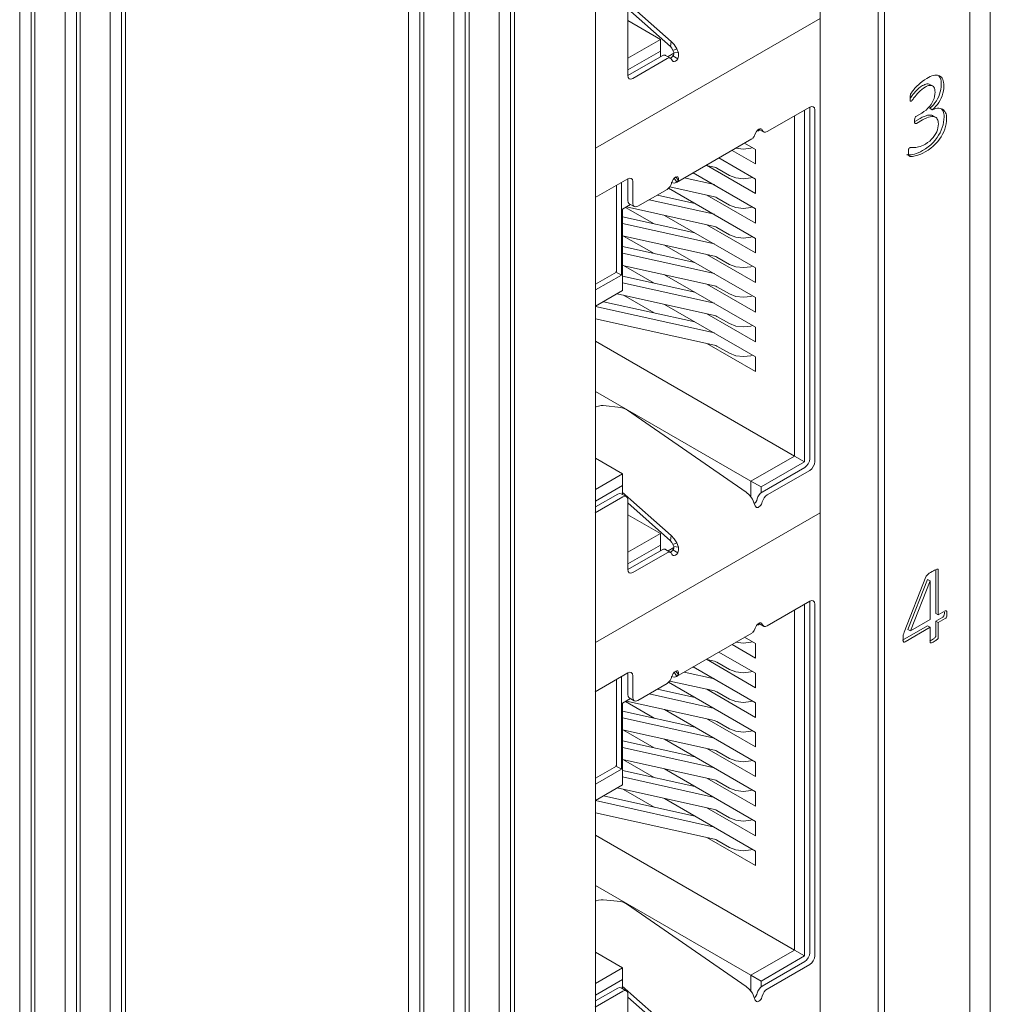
# Model space of a CAD drawing. Header units: millimetres. Extents: x 5 to 292, y 5 to 205.
# Tile 5 of 21: x 59 to 73, y 74 to 88. Entities that reach past the tile are written whole.
import ezdxf

# ---------------------------------------------------------------- set-up
doc = ezdxf.new("R2010")
doc.units = ezdxf.units.MM

# ---------------------------------------------------------------- blocks, each defined once
blk = doc.blocks.new('Seite_1')
at = {"color": 7, "linetype": 'Continuous', "lineweight": 9}
for p, q in [((59.02, 103.0091), (59.02, 47.1811)), ((59.1791, 102.9172), (59.1791, 47.1914)), ((59.2321, 102.8866), (59.2321, 47.0587)), ((59.6564, 102.6417), (59.6564, 46.8137)), ((59.8155, 102.5498), (59.8155, 46.8239)), ((59.8685, 102.5192), (59.8685, 46.6912)), ((60.2928, 102.2743), (60.2928, 46.4463)), ((60.4519, 102.1824), (60.4519, 46.4565)), ((60.5049, 102.1518), (60.5049, 46.3238)), ((72.652, 46.1911), (72.652, 101.9593)), ((72.3666, 101.7946), (72.3666, 46.0891)), ((71.1646, 45.3951), (71.1646, 101.1005)), ((71.0774, 45.2522), (71.0774, 101.0502)), ((70.2617, 100.5793), (70.2617, 45.4563)), ((64.4824, 99.8554), (64.4824, 44.0274)), ((64.6415, 99.7635), (64.6415, 44.0376)), ((64.6945, 99.7329), (64.6945, 43.905)), ((65.1188, 99.488), (65.1188, 43.66)), ((65.2779, 99.3961), (65.2779, 43.6702)), ((65.3309, 99.3655), (65.3309, 43.5375)), ((65.7552, 99.1205), (65.7552, 43.2926)), ((65.9143, 99.0287), (65.9143, 43.3028)), ((65.9673, 98.9981), (65.9673, 43.1701)), ((67.1078, 42.9603), (67.1078, 98.7584)), ((67.1078, 85.8312), (70.2617, 87.6521)), ((68.1624, 87.0958), (68.0915, 87.1367)), ((71.614, 86.2832), (71.6887, 86.3264)), ((71.8022, 86.394), (71.8376, 86.3735)), ((71.8022, 86.394), (71.8022, 86.3924)), ((71.8022, 86.3924), (71.8376, 86.372)), ((71.8376, 86.3735), (71.8376, 86.372)), ((71.6647, 86.25), (71.5927, 86.2084)), ((71.7001, 86.2295), (71.6156, 86.1808)), ((69.3969, 86.1011), (69.4677, 86.0601)), ((68.2429, 85.3505), (69.3042, 85.9632)), ((67.5806, 85.0523), (67.6513, 85.0115)), ((67.5393, 80.9388), (67.4683, 80.9798)), ((67.1078, 78.891), (70.2617, 80.7119)), ((68.1624, 80.1556), (68.0915, 80.1965)), ((71.4423, 79.0351), (71.7483, 79.813)), ((71.8864, 79.9111), (71.8864, 79.2986)), ((71.9217, 79.9101), (71.9217, 79.2782)), ((71.4946, 79.0724), (71.7706, 79.7748)), ((71.53, 79.052), (71.806, 79.7544)), ((71.7706, 79.7748), (71.7719, 79.7756)), ((71.7706, 79.7748), (71.806, 79.7544)), ((71.7719, 79.7756), (71.8073, 79.7552)), ((71.806, 79.7544), (71.8073, 79.7552)), ((71.8073, 79.7552), (71.8073, 79.2121)), ((71.8864, 79.2986), (71.9217, 79.2782)), ((71.9832, 79.2453), (71.8864, 79.1894)), ((71.9217, 79.2782), (72.0185, 79.3341)), ((69.3969, 79.1608), (69.4677, 79.1199)), ((71.7719, 79.1234), (71.4208, 78.9206)), ((71.8073, 79.2121), (71.53, 79.052)), ((71.7719, 79.1234), (71.8073, 79.1029)), ((71.8864, 79.1894), (71.9217, 79.169)), ((71.8864, 79.1894), (71.8864, 78.9814)), ((72.0185, 79.2249), (71.9217, 79.169)), ((71.9217, 79.169), (71.9217, 78.961)), ((68.2429, 78.4102), (69.3042, 79.0229)), ((71.8073, 79.1029), (71.4561, 78.9002)), ((71.4946, 79.0724), (71.53, 79.052)), ((71.8073, 78.8949), (71.8073, 79.1029)), ((67.5806, 78.1121), (67.6513, 78.0713)), ((67.5393, 73.9986), (67.4683, 74.0396))]:
    blk.add_line(p, q, dxfattribs=at)
at = {"color": 7, "lineweight": 9, "flags": 128}
for points in [[(67.4876, 87.9377), (68.172, 87.3322)], [(67.5599, 86.8536), (67.5599, 87.8334)], [(68.1597, 87.2589), (67.5599, 87.7896)], [(68.0179, 87.3609), (67.5599, 87.6254)], [(68.0179, 87.3609), (67.5599, 87.0965)], [(68.0179, 87.1976), (68.0179, 87.3609)], [(68.172, 87.3322), (68.1597, 87.2589)], [(68.172, 87.3322), (68.214, 87.2868), (68.2482, 87.23)], [(67.5599, 86.9332), (68.0179, 87.1976)], [(68.0416, 87.1317), (67.5599, 86.8536)], [(68.0179, 87.1976), (68.0179, 87.1171)], [(68.0416, 87.1317), (68.0638, 87.1404), (68.0838, 87.1399), (68.0909, 87.1355)], [(68.2079, 87.1665), (68.1255, 87.1189)], [(68.1954, 87.2064), (68.1795, 87.2355), (68.1597, 87.2589)], [(68.1602, 87.0981), (68.1775, 87.1115), (68.193, 87.1302)], [(68.193, 87.1302), (68.2005, 87.1416), (68.2054, 87.1531), (68.2079, 87.1647), (68.2078, 87.1762)], [(68.193, 87.1302), (68.2637, 87.0894)], [(68.2482, 87.23), (68.1954, 87.2064)], [(68.1954, 87.2064), (68.2078, 87.1762)], [(68.2078, 87.1762), (68.2731, 87.1697)], [(68.2731, 87.1697), (68.2482, 87.23)], [(68.2731, 87.1697), (68.2748, 87.126), (68.2637, 87.0894)], [(68.1123, 87.0909), (67.6306, 86.8127)], [(68.1801, 87.0717), (68.1702, 87.0895), (68.1546, 87.0991), (68.1346, 87.0996), (68.1123, 87.0909)], [(68.2309, 87.0573), (68.2142, 87.0507), (68.1992, 87.0511), (68.1874, 87.0583), (68.1801, 87.0717)], [(68.2637, 87.0894), (68.2482, 87.0707), (68.2309, 87.0573)], [(67.6306, 86.8127), (67.6035, 86.8033), (67.5806, 86.8078), (67.5652, 86.8254), (67.5599, 86.8536)], [(71.7586, 86.8129), (71.7846, 86.8271), (71.8092, 86.8386), (71.8323, 86.8475), (71.8539, 86.8538), (71.874, 86.8575), (71.8924, 86.8588), (71.9093, 86.858), (71.9247, 86.8548), (71.9387, 86.8495), (71.9528, 86.8407), (71.9651, 86.8294), (71.9754, 86.8153), (71.9838, 86.7985), (71.9903, 86.7793), (71.995, 86.7578), (71.9978, 86.734), (71.9987, 86.7079)], [(71.5245, 86.5373), (71.5249, 86.5549), (71.5266, 86.5697), (71.53, 86.5825), (71.5313, 86.5865), (71.5328, 86.5905), (71.5348, 86.5949), (71.5373, 86.5999), (71.5404, 86.6055), (71.5444, 86.6122), (71.5504, 86.621), (71.5585, 86.6321), (71.5686, 86.6453), (71.5804, 86.6598), (71.5935, 86.6751), (71.6081, 86.6912), (71.6242, 86.7079), (71.6415, 86.7247), (71.6677, 86.7481), (71.6962, 86.7714), (71.7266, 86.793), (71.7586, 86.8129)], [(71.8046, 86.7286), (71.7924, 86.7336), (71.7783, 86.7356), (71.7622, 86.7348), (71.7483, 86.7319), (71.7333, 86.727), (71.7173, 86.72), (71.7003, 86.7109)], [(71.876, 86.6199), (71.8751, 86.6395), (71.8722, 86.6573), (71.8674, 86.6735), (71.8607, 86.6875), (71.8521, 86.6987), (71.8416, 86.7072), (71.8291, 86.7128), (71.8144, 86.7152), (71.7976, 86.7144), (71.7836, 86.7115), (71.7687, 86.7066), (71.7527, 86.6996), (71.7357, 86.6905)], [(71.9634, 86.7284), (71.9619, 86.6935), (71.9575, 86.6588), (71.9501, 86.6242), (71.9399, 86.5904), (71.9269, 86.5575), (71.9112, 86.5256), (71.894, 86.4966), (71.8745, 86.4684), (71.8527, 86.4416), (71.8286, 86.4168), (71.8022, 86.394)], [(71.84, 86.7082), (71.8047, 86.7286)], [(71.9297, 86.8498), (71.94, 86.8357), (71.9485, 86.8189), (71.955, 86.7997), (71.9597, 86.7782), (71.9625, 86.7544), (71.9634, 86.7284)], [(71.7003, 86.7109), (71.6736, 86.6938), (71.6485, 86.6741), (71.625, 86.652), (71.6032, 86.6295), (71.5833, 86.6075), (71.5689, 86.5907), (71.5557, 86.5747), (71.544, 86.5598), (71.5336, 86.546), (71.5246, 86.5338)], [(71.7357, 86.6905), (71.7117, 86.6753), (71.6891, 86.6581), (71.6677, 86.6389), (71.6477, 86.6187), (71.6291, 86.5988), (71.612, 86.5794), (71.5963, 86.5607), (71.5855, 86.5472), (71.5756, 86.5346), (71.5669, 86.5228), (71.5592, 86.5124), (71.5535, 86.5052), (71.5487, 86.4999), (71.5455, 86.4969), (71.543, 86.495)], [(71.6887, 86.3264), (71.7201, 86.3463), (71.749, 86.3684), (71.7753, 86.3927), (71.7989, 86.4186), (71.8194, 86.4461), (71.837, 86.4749), (71.8507, 86.5029), (71.8616, 86.5316), (71.8696, 86.5609), (71.8744, 86.5903), (71.876, 86.6199)], [(71.9987, 86.7079), (71.9973, 86.6731), (71.9928, 86.6384), (71.9854, 86.6038), (71.9752, 86.57), (71.9623, 86.5371), (71.9466, 86.5052), (71.9294, 86.4762), (71.9099, 86.448), (71.888, 86.4212), (71.8639, 86.3964), (71.8376, 86.3735)], [(71.543, 86.495), (71.5386, 86.493), (71.5347, 86.4922), (71.5322, 86.4927), (71.53, 86.4945), (71.5282, 86.4976), (71.5268, 86.5022), (71.5255, 86.5106), (71.5247, 86.5222), (71.5245, 86.5373)], [(69.5177, 86.0651), (70.1161, 86.4106)], [(70.0438, 81.4271), (70.0438, 86.3689)], [(70.1161, 86.4106), (70.1431, 86.42), (70.1661, 86.4156), (70.1814, 86.3979), (70.1868, 86.3698)], [(70.1161, 86.4106), (70.1161, 81.4708)], [(70.1868, 86.3698), (70.1868, 81.43)], [(71.847, 86.2867), (71.8385, 86.291), (71.8291, 86.2943), (71.8121, 86.2973), (71.7931, 86.2974), (71.772, 86.2944), (71.749, 86.2885), (71.7228, 86.279), (71.6947, 86.2662), (71.6647, 86.25)], [(71.8376, 86.372), (71.8623, 86.382), (71.8858, 86.3889), (71.9081, 86.3926), (71.9291, 86.3932), (71.9485, 86.3911), (71.9662, 86.3863), (71.9822, 86.3789), (71.9947, 86.3701), (72.0058, 86.3593), (72.0154, 86.3463), (72.0236, 86.3311), (72.0301, 86.3141), (72.0348, 86.2952), (72.0376, 86.2745), (72.0385, 86.252)], [(71.9681, 86.3823), (71.9791, 86.3683), (71.9883, 86.3516), (71.9948, 86.3345), (71.9995, 86.3156), (72.0023, 86.2949), (72.0032, 86.2724)], [(69.9024, 86.2872), (69.9024, 81.5087)], [(71.5875, 86.2178), (71.5881, 86.2328), (71.59, 86.2454), (71.5929, 86.256), (71.5969, 86.2649), (71.6018, 86.2725), (71.6074, 86.2785), (71.614, 86.2832)], [(71.6156, 86.1808), (71.6102, 86.1783), (71.605, 86.1773), (71.6002, 86.1781), (71.5961, 86.1809), (71.5934, 86.1844), (71.5912, 86.1893), (71.5893, 86.1954), (71.5879, 86.2052), (71.5875, 86.2178)], [(71.9225, 86.1732), (71.9215, 86.1932), (71.9188, 86.2111), (71.9142, 86.2269), (71.9077, 86.2405), (71.8995, 86.2521), (71.8895, 86.2615), (71.8778, 86.2687), (71.8645, 86.2739), (71.8475, 86.2769), (71.8285, 86.2769), (71.8074, 86.274), (71.7843, 86.2681), (71.7582, 86.2586), (71.7301, 86.2458), (71.7001, 86.2295)], [(72.0032, 86.2724), (72.0016, 86.2344), (71.9967, 86.1965), (71.9887, 86.1589), (71.9775, 86.1216), (71.9634, 86.0851), (71.9465, 86.0494), (71.9267, 86.0146), (71.9042, 85.9807), (71.8776, 85.9465), (71.8479, 85.9136), (71.8152, 85.8821), (71.7799, 85.8527), (71.7421, 85.8254), (71.7017, 85.8003)], [(72.0385, 86.252), (72.0369, 86.2139), (72.0321, 86.1761), (72.0241, 86.1385), (72.0128, 86.1012), (71.9987, 86.0647), (71.9818, 86.029), (71.9621, 85.9942), (71.9396, 85.9603), (71.913, 85.9261), (71.8833, 85.8932), (71.8506, 85.8617), (71.8153, 85.8322), (71.7774, 85.805), (71.7371, 85.7799)], [(71.7401, 85.8907), (71.7721, 85.911), (71.8011, 85.9332), (71.827, 85.9573), (71.8499, 85.9827), (71.8698, 86.0093), (71.8866, 86.0371), (71.8995, 86.0639), (71.9096, 86.0912), (71.9167, 86.1187), (71.921, 86.1461), (71.9225, 86.1732)], [(71.8815, 86.2668), (71.8461, 86.2872)], [(69.3353, 85.9987), (69.351, 86.0324), (69.3663, 86.0666)], [(69.3663, 86.0666), (69.3817, 86.0853), (69.3991, 86.0987)], [(69.4159, 86.0901), (69.385, 86.0722)], [(69.3991, 86.0987), (69.4158, 86.1053), (69.4308, 86.1049), (69.4425, 86.0977), (69.4499, 86.0843)], [(69.4499, 86.0843), (69.4597, 86.0665), (69.4754, 86.0569), (69.4954, 86.0564), (69.5177, 86.0651)], [(69.2016, 85.9039), (69.3544, 85.8157)], [(69.3353, 85.9987), (69.3104, 85.9671)], [(71.5196, 85.84), (71.5254, 85.8419), (71.5341, 85.8424), (71.543, 85.8419), (71.5536, 85.8412), (71.5683, 85.8412), (71.5851, 85.842), (71.6042, 85.8439), (71.6229, 85.8469), (71.6432, 85.8512), (71.6652, 85.8569), (71.6887, 85.8653), (71.7137, 85.8765), (71.7401, 85.8907)], [(69.0248, 85.8019), (69.3544, 85.6116)], [(69.3113, 85.8406), (69.2899, 85.8323), (69.1847, 85.8203), (69.0794, 85.8323), (69.0783, 85.8328)], [(69.3544, 85.8157), (69.3544, 85.6116)], [(71.7017, 85.8003), (71.6704, 85.7833), (71.6406, 85.7694), (71.6124, 85.7587), (71.5863, 85.7503), (71.5626, 85.7442), (71.5412, 85.7401), (71.5247, 85.7381), (71.5104, 85.7374), (71.4984, 85.7379), (71.491, 85.7386), (71.4856, 85.7396), (71.4821, 85.7407), (71.4802, 85.7418)], [(71.5012, 85.7805), (71.5016, 85.7948), (71.5027, 85.8069), (71.5046, 85.8168), (71.5072, 85.8246), (71.5126, 85.8339), (71.5196, 85.84)], [(71.7371, 85.7799), (71.7057, 85.7629), (71.6759, 85.749), (71.6477, 85.7383), (71.6217, 85.7299), (71.5979, 85.7237), (71.5766, 85.7197), (71.5601, 85.7176), (71.5457, 85.717), (71.5337, 85.7175), (71.5264, 85.7182), (71.521, 85.7192), (71.5175, 85.7203), (71.5119, 85.7242), (71.5082, 85.7295), (71.5052, 85.737), (71.5035, 85.7445), (71.5022, 85.754), (71.5015, 85.7658), (71.5012, 85.7805)], [(68.841, 85.6957), (69.3544, 85.3993)], [(68.5032, 85.4743), (68.4702, 85.4816)], [(68.4803, 85.4875), (69.3544, 84.9829)], [(68.6606, 85.5916), (68.7786, 85.5655)], [(68.6642, 85.5937), (69.3544, 85.1952)], [(68.8134, 85.5524), (68.7972, 85.56), (68.7786, 85.5655)], [(68.8134, 85.5524), (68.9902, 85.4503)], [(67.5599, 85.4043), (67.1002, 85.1389)], [(67.4699, 85.3524), (67.4699, 84.05)], [(67.5599, 85.4043), (67.5869, 85.4137), (67.6099, 85.4092), (67.6252, 85.3916), (67.6306, 85.3635)], [(67.5599, 85.0981), (67.5599, 85.4043)], [(67.6306, 85.0573), (67.6306, 85.3635)], [(68.1123, 85.2537), (68.1346, 85.2708), (68.1546, 85.2943), (68.1702, 85.3221), (68.1801, 85.3512)], [(68.2482, 85.3539), (68.214, 85.3425), (68.172, 85.3513)], [(68.1801, 85.3512), (68.1874, 85.373), (68.1992, 85.3938), (68.2142, 85.4115), (68.2309, 85.4243)], [(68.2125, 85.4113), (68.2482, 85.3539)], [(68.2309, 85.4243), (68.2482, 85.4309), (68.2637, 85.4301)], [(68.2731, 85.3855), (68.2326, 85.4282)], [(68.2482, 85.3539), (68.2731, 85.3855)], [(68.2637, 85.4301), (68.2748, 85.4111), (68.2731, 85.3855)], [(68.7786, 85.3205), (68.3541, 85.4146)], [(69.3113, 85.4242), (69.2899, 85.4159), (69.1847, 85.4038), (69.0794, 85.4159), (68.9902, 85.4503)], [(69.3544, 85.3993), (69.3544, 85.1952)], [(67.401, 85.3126), (67.401, 84.0919)], [(67.7013, 85.0165), (68.1123, 85.2537)], [(68.1345, 85.2707), (69.3544, 84.5665)], [(68.1496, 85.2885), (68.7786, 85.1491)], [(67.5806, 85.0523), (67.5652, 85.07), (67.5599, 85.0981)], [(67.6306, 85.0573), (67.636, 85.0291), (67.6513, 85.0115), (67.6742, 85.007), (67.7013, 85.0165)], [(68.7786, 84.9041), (67.8595, 85.1078)], [(68.5032, 85.0579), (67.9756, 85.1748)], [(68.6722, 85.1726), (69.3544, 84.7788)], [(68.8134, 85.136), (68.7972, 85.1436), (68.7786, 85.1491)], [(68.8134, 85.136), (68.9902, 85.0339)], [(67.5995, 85.0414), (67.4876, 84.9768)], [(67.4876, 84.9768), (67.4876, 83.8316)], [(67.5283, 85.0002), (67.9294, 84.7687)], [(67.5402, 85.0071), (68.7786, 84.7327)], [(69.3113, 85.0078), (69.2899, 84.9995), (69.1847, 84.9874), (69.0794, 84.9995), (68.9902, 85.0339)], [(69.3544, 84.9829), (69.3544, 84.7788)], [(68.5032, 84.6415), (67.4876, 84.8666)], [(68.0754, 84.8885), (69.3544, 84.1501)], [(68.7786, 84.4877), (67.4876, 84.7738)], [(68.6722, 84.7562), (69.3544, 84.3624)], [(68.8134, 84.7196), (68.7972, 84.7272), (68.7786, 84.7327)], [(68.8134, 84.7196), (68.9902, 84.6175)], [(67.4876, 84.6023), (68.7786, 84.3162)], [(67.5016, 84.5993), (67.9294, 84.3523)], [(69.3113, 84.5914), (69.2899, 84.5831), (69.1847, 84.571), (69.0794, 84.5831), (68.9902, 84.6175)], [(69.3544, 84.5665), (69.3544, 84.3624)], [(68.5032, 84.2251), (67.4876, 84.4502)], [(68.0754, 84.4721), (69.3544, 83.7337)], [(68.7786, 84.0713), (67.4876, 84.3574)], [(68.6722, 84.3398), (69.3544, 83.9459)], [(68.8134, 84.3032), (68.7972, 84.3108), (68.7786, 84.3162)], [(68.8134, 84.3032), (68.9902, 84.2011)], [(67.401, 84.0919), (67.1078, 83.9226)], [(67.3875, 84.0977), (67.4699, 84.05)], [(67.4876, 84.1859), (68.7786, 83.8998)], [(67.5016, 84.1828), (67.9294, 83.9358)], [(69.3113, 84.1749), (69.2899, 84.1667), (69.1847, 84.1546), (69.0794, 84.1667), (68.9902, 84.2011)], [(69.3544, 84.1501), (69.3544, 83.9459)], [(67.4699, 84.05), (67.1078, 83.841)], [(68.5032, 83.8087), (67.4876, 84.0337)], [(68.0754, 84.0557), (69.3544, 83.3172)], [(67.4876, 83.8316), (67.1078, 83.6124)], [(68.7786, 83.6549), (67.4876, 83.941)], [(68.6722, 83.9234), (69.3544, 83.5295)], [(68.8134, 83.8867), (68.7972, 83.8943), (68.7786, 83.8998)], [(68.8134, 83.8867), (68.9902, 83.7847)], [(68.5032, 83.3923), (67.2194, 83.6768)], [(67.4099, 83.7867), (68.7786, 83.4834)], [(67.5016, 83.7664), (67.9294, 83.5194)], [(69.3113, 83.7585), (69.2899, 83.7503), (69.1847, 83.7382), (69.0794, 83.7503), (68.9902, 83.7847)], [(69.3544, 83.7337), (69.3544, 83.5295)], [(68.7786, 83.2385), (67.1078, 83.6087)], [(68.0754, 83.6393), (69.3544, 82.9008)], [(67.1078, 83.4373), (68.7786, 83.067)], [(68.6722, 83.507), (69.3544, 83.1131)], [(68.8134, 83.4703), (68.7972, 83.4779), (68.7786, 83.4834)], [(68.8134, 83.4703), (68.9902, 83.3683)], [(69.3113, 83.3421), (69.2899, 83.3339), (69.1847, 83.3218), (69.0794, 83.3339), (68.9902, 83.3683)], [(69.3544, 83.3172), (69.3544, 83.1131)], [(69.9024, 81.5087), (67.1078, 83.1221)], [(68.6722, 83.0906), (69.3544, 82.6967)], [(68.8134, 83.0539), (68.7972, 83.0615), (68.7786, 83.067)], [(68.8134, 83.0539), (68.9902, 82.9519)], [(69.3113, 82.9257), (69.2899, 82.9174), (69.1847, 82.9054), (69.0794, 82.9174), (68.9902, 82.9519)], [(69.3544, 82.9008), (69.3544, 82.6967)], [(69.2907, 81.1556), (67.1078, 82.4159)], [(67.217, 82.2171), (67.1864, 82.217), (67.1508, 82.2111), (67.1152, 82.2003), (67.1078, 82.1969)], [(67.4615, 82.1912), (67.217, 82.2171)], [(67.5579, 82.1507), (67.5092, 82.1782), (67.4615, 82.1912)], [(69.2242, 80.9994), (67.5579, 82.1507)], [(67.4876, 81.2597), (67.1078, 81.4789)], [(69.9024, 81.5087), (69.2907, 81.1556)], [(70.0438, 81.4271), (69.9024, 81.5087)], [(70.0453, 81.3483), (70.0724, 81.3702), (70.0953, 81.4011), (70.1107, 81.4365), (70.1161, 81.4708)], [(69.4321, 81.0739), (70.0438, 81.4271)], [(70.0453, 81.3483), (69.4469, 81.0029)], [(70.1868, 81.43), (70.1814, 81.3956), (70.1661, 81.3603), (70.1431, 81.3294), (70.1161, 81.3075)], [(67.4876, 81.2597), (67.1078, 81.0404)], [(67.4876, 81.0964), (67.4876, 81.2597)], [(70.1161, 81.3075), (69.5177, 80.962)], [(67.1078, 80.8771), (67.4876, 81.0964)], [(67.4876, 81.0964), (67.4876, 80.9687)], [(69.2907, 81.1556), (69.2907, 80.93)], [(69.4321, 81.0739), (69.2907, 81.1556)], [(69.4321, 80.9915), (69.4321, 81.0739)], [(67.4892, 80.934), (67.1002, 80.7094)], [(67.4184, 80.9748), (67.1078, 80.7955)], [(67.4184, 80.9748), (67.4455, 80.9842), (67.4684, 80.9797)], [(67.4821, 81.0024), (68.172, 80.392)], [(67.5599, 80.8931), (67.5545, 80.9213), (67.5392, 80.9389), (67.5162, 80.9434), (67.4892, 80.934)], [(69.3104, 80.903), (69.2711, 80.957), (69.2242, 80.9994)], [(69.3426, 80.8432), (69.3451, 80.8451), (69.3601, 80.8628), (69.3718, 80.8836), (69.3792, 80.9054)], [(69.3792, 80.9054), (69.389, 80.9345), (69.4047, 80.9623), (69.4247, 80.9859), (69.4469, 81.0029)], [(69.5177, 80.962), (69.4954, 80.945), (69.4754, 80.9215), (69.4597, 80.8937), (69.4499, 80.8646)], [(67.5599, 79.9133), (67.5599, 80.8931)], [(68.1597, 80.3186), (67.5599, 80.8494)], [(69.3104, 80.903), (69.3353, 80.8427)], [(69.3663, 80.7857), (69.351, 80.8071), (69.3353, 80.8427)], [(69.4499, 80.8646), (69.4447, 80.848), (69.4369, 80.8316), (69.4268, 80.8166), (69.4151, 80.8036), (69.4024, 80.7936), (69.3896, 80.787), (69.3773, 80.7843), (69.3663, 80.7857)], [(68.0179, 80.4207), (67.5599, 80.6852)], [(68.0179, 80.4207), (67.5599, 80.1563)], [(68.0179, 80.2574), (68.0179, 80.4207)], [(68.172, 80.392), (68.1597, 80.3186)], [(68.172, 80.392), (68.214, 80.3466), (68.2482, 80.2898)], [(67.5599, 79.993), (68.0179, 80.2574)], [(68.0179, 80.2574), (68.0179, 80.1769)], [(68.2079, 80.2262), (68.1255, 80.1787)], [(68.1954, 80.2661), (68.1795, 80.2952), (68.1597, 80.3186)], [(68.193, 80.19), (68.2005, 80.2014), (68.2054, 80.2129), (68.2079, 80.2245), (68.2078, 80.236)], [(68.2482, 80.2898), (68.1954, 80.2661)], [(68.1954, 80.2661), (68.2078, 80.236)], [(68.2078, 80.236), (68.2731, 80.2295)], [(68.2731, 80.2295), (68.2482, 80.2898)], [(68.2731, 80.2295), (68.2748, 80.1858), (68.2637, 80.1491)], [(68.0416, 80.1915), (67.5599, 79.9133)], [(68.1123, 80.1506), (67.6306, 79.8725)], [(68.0416, 80.1915), (68.0638, 80.2002), (68.0838, 80.1997), (68.0909, 80.1953)], [(68.1801, 80.1314), (68.1702, 80.1492), (68.1546, 80.1589), (68.1346, 80.1593), (68.1123, 80.1506)], [(68.1602, 80.1579), (68.1775, 80.1713), (68.193, 80.19)], [(68.2309, 80.117), (68.2142, 80.1105), (68.1992, 80.1109), (68.1874, 80.1181), (68.1801, 80.1314)], [(68.193, 80.19), (68.2637, 80.1491)], [(68.2637, 80.1491), (68.2482, 80.1305), (68.2309, 80.117)], [(67.6306, 79.8725), (67.6035, 79.8631), (67.5806, 79.8676), (67.5652, 79.8852), (67.5599, 79.9133)], [(71.7483, 79.813), (71.753, 79.8221), (71.7597, 79.8314), (71.7686, 79.841), (71.7798, 79.851), (71.7947, 79.8619), (71.813, 79.8737), (71.835, 79.8868)], [(71.835, 79.8868), (71.8528, 79.8967), (71.8685, 79.9048), (71.8821, 79.911), (71.8935, 79.9156), (71.9017, 79.9181), (71.9084, 79.9194), (71.9128, 79.9195), (71.9163, 79.9188), (71.9204, 79.9157), (71.9217, 79.9101)], [(69.5177, 79.1249), (70.1161, 79.4704)], [(70.0438, 74.4868), (70.0438, 79.4287)], [(70.1161, 79.4704), (70.1431, 79.4798), (70.1661, 79.4754), (70.1814, 79.4577), (70.1868, 79.4296)], [(70.1161, 79.4704), (70.1161, 74.5306)], [(70.1868, 79.4296), (70.1868, 74.4898)], [(69.9024, 79.347), (69.9024, 74.5685)], [(72.0084, 79.3144), (72.0074, 79.2965), (72.0047, 79.2804), (72.0001, 79.2664), (71.9954, 79.2574), (71.9897, 79.2504), (71.9832, 79.2453)], [(72.0185, 79.3341), (72.0239, 79.3363), (72.0287, 79.3366), (72.033, 79.3349), (72.0368, 79.3311), (72.0401, 79.3244), (72.0424, 79.3149), (72.0434, 79.3053), (72.0437, 79.294)], [(72.0437, 79.294), (72.0428, 79.2761), (72.04, 79.26), (72.0354, 79.246), (72.0307, 79.237), (72.0251, 79.2299), (72.0185, 79.2249)], [(69.3353, 79.0585), (69.351, 79.0922), (69.3663, 79.1264)], [(69.3663, 79.1264), (69.3817, 79.1451), (69.3991, 79.1585)], [(69.4159, 79.1499), (69.385, 79.132)], [(69.3991, 79.1585), (69.4158, 79.165), (69.4308, 79.1647), (69.4425, 79.1575), (69.4499, 79.1441)], [(69.4499, 79.1441), (69.4597, 79.1263), (69.4754, 79.1167), (69.4954, 79.1162), (69.5177, 79.1249)], [(69.3353, 79.0585), (69.3104, 79.0269)], [(71.4259, 78.9411), (71.4262, 78.9614), (71.4275, 78.979), (71.4302, 78.9954), (71.4352, 79.0143), (71.4423, 79.0351)], [(71.8864, 78.9814), (71.8855, 78.9747), (71.8829, 78.9681), (71.878, 78.9611), (71.8705, 78.9533), (71.8628, 78.9468), (71.8535, 78.9399), (71.842, 78.9324), (71.8281, 78.9241)], [(69.0248, 78.8617), (69.3544, 78.6714)], [(69.3113, 78.9004), (69.2899, 78.8921), (69.1847, 78.88), (69.0794, 78.8921), (69.0783, 78.8925)], [(69.2016, 78.9637), (69.3544, 78.8755)], [(69.3544, 78.8755), (69.3544, 78.6714)], [(71.4561, 78.9002), (71.4489, 78.8966), (71.443, 78.8949), (71.438, 78.8953), (71.4334, 78.8979), (71.4306, 78.9016), (71.4285, 78.9072), (71.4271, 78.9148), (71.4262, 78.9264), (71.4259, 78.9411)], [(71.8281, 78.9241), (71.814, 78.9163), (71.8023, 78.9105)], [(71.8635, 78.9037), (71.8484, 78.8954), (71.8361, 78.8894), (71.8262, 78.8856), (71.8203, 78.8841), (71.8156, 78.8838), (71.8121, 78.8844), (71.8097, 78.886), (71.8079, 78.8897), (71.8073, 78.8949)], [(71.9217, 78.961), (71.9209, 78.9543), (71.9182, 78.9477), (71.9133, 78.9407), (71.9059, 78.9329), (71.8982, 78.9264), (71.8888, 78.9195), (71.8773, 78.912), (71.8635, 78.9037)], [(68.841, 78.7555), (69.3544, 78.4591)], [(68.6642, 78.6534), (69.3544, 78.255)], [(68.6722, 78.6488), (68.7786, 78.6253)], [(68.8134, 78.6122), (68.7972, 78.6198), (68.7786, 78.6253)], [(68.8134, 78.6122), (68.9902, 78.5101)], [(67.5599, 78.4641), (67.1002, 78.1987)], [(67.5599, 78.4641), (67.5869, 78.4735), (67.6099, 78.469), (67.6252, 78.4514), (67.6306, 78.4232)], [(67.5599, 78.1579), (67.5599, 78.4641)], [(67.6306, 78.1171), (67.6306, 78.4232)], [(68.1801, 78.411), (68.1874, 78.4328), (68.1992, 78.4536), (68.2142, 78.4713), (68.2309, 78.4841)], [(68.2125, 78.4711), (68.2482, 78.4137)], [(68.2309, 78.4841), (68.2482, 78.4907), (68.2637, 78.4899)], [(68.2731, 78.4453), (68.2326, 78.488)], [(68.2482, 78.4137), (68.2731, 78.4453)], [(68.2637, 78.4899), (68.2748, 78.4709), (68.2731, 78.4453)], [(68.7786, 78.3803), (68.3541, 78.4744)], [(68.5032, 78.5341), (68.4702, 78.5414)], [(68.4803, 78.5473), (69.3544, 78.0427)], [(69.3113, 78.484), (69.2899, 78.4757), (69.1847, 78.4636), (69.0794, 78.4757), (68.9902, 78.5101)], [(69.3544, 78.4591), (69.3544, 78.255)], [(67.401, 78.3723), (67.401, 77.1517)], [(67.4699, 78.4121), (67.4699, 77.1098)], [(67.7013, 78.0762), (68.1123, 78.3135)], [(68.1123, 78.3135), (68.1346, 78.3305), (68.1546, 78.3541), (68.1702, 78.3819), (68.1801, 78.411)], [(68.1345, 78.3305), (69.3544, 77.6263)], [(68.1496, 78.3482), (68.7786, 78.2088)], [(68.2482, 78.4137), (68.214, 78.4022), (68.172, 78.4111)], [(67.5806, 78.1121), (67.5652, 78.1297), (67.5599, 78.1579)], [(68.7786, 77.9639), (67.8595, 78.1676)], [(68.5032, 78.1177), (67.9756, 78.2346)], [(68.6722, 78.2324), (69.3544, 77.8386)], [(68.8134, 78.1958), (68.7972, 78.2034), (68.7786, 78.2088)], [(68.8134, 78.1958), (68.9902, 78.0937)], [(67.5995, 78.1012), (67.4876, 78.0366)], [(67.4876, 78.0366), (67.4876, 76.8914)], [(67.5283, 78.06), (67.9294, 77.8284)], [(67.5402, 78.0669), (68.7786, 77.7924)], [(67.6306, 78.1171), (67.636, 78.0889), (67.6513, 78.0713), (67.6742, 78.0668), (67.7013, 78.0762)], [(69.3113, 78.0675), (69.2899, 78.0593), (69.1847, 78.0472), (69.0794, 78.0593), (68.9902, 78.0937)], [(69.3544, 78.0427), (69.3544, 77.8386)], [(68.5032, 77.7013), (67.4876, 77.9264)], [(68.0754, 77.9483), (69.3544, 77.2099)], [(68.7786, 77.5475), (67.4876, 77.8336)], [(68.6722, 77.816), (69.3544, 77.4221)], [(68.8134, 77.7794), (68.7972, 77.787), (68.7786, 77.7924)], [(68.8134, 77.7794), (68.9902, 77.6773)], [(67.4876, 77.6621), (68.7786, 77.376)], [(67.5016, 77.659), (67.9294, 77.412)], [(69.3113, 77.6511), (69.2899, 77.6429), (69.1847, 77.6308), (69.0794, 77.6429), (68.9902, 77.6773)], [(69.3544, 77.6263), (69.3544, 77.4221)], [(68.5032, 77.2849), (67.4876, 77.5099)], [(68.0754, 77.5319), (69.3544, 76.7934)], [(68.7786, 77.1311), (67.4876, 77.4172)], [(68.6722, 77.3996), (69.3544, 77.0057)], [(68.8134, 77.3629), (68.7972, 77.3705), (68.7786, 77.376)], [(68.8134, 77.3629), (68.9902, 77.2609)], [(67.4876, 77.2457), (68.7786, 76.9596)], [(67.5016, 77.2426), (67.9294, 76.9956)], [(69.3113, 77.2347), (69.2899, 77.2265), (69.1847, 77.2144), (69.0794, 77.2265), (68.9902, 77.2609)], [(69.3544, 77.2099), (69.3544, 77.0057)], [(67.401, 77.1517), (67.1078, 76.9824)], [(67.4699, 77.1098), (67.1078, 76.9008)], [(67.3875, 77.1574), (67.4699, 77.1098)], [(68.5032, 76.8684), (67.4876, 77.0935)], [(68.0754, 77.1154), (69.3544, 76.377)], [(68.7786, 76.7147), (67.4876, 77.0008)], [(68.6722, 76.9832), (69.3544, 76.5893)], [(68.8134, 76.9465), (68.7972, 76.9541), (68.7786, 76.9596)], [(68.8134, 76.9465), (68.9902, 76.8445)], [(67.4876, 76.8914), (67.1078, 76.6722)], [(67.4099, 76.8465), (68.7786, 76.5432)], [(67.5016, 76.8262), (67.9294, 76.5792)], [(69.3113, 76.8183), (69.2899, 76.8101), (69.1847, 76.798), (69.0794, 76.8101), (68.9902, 76.8445)], [(69.3544, 76.7934), (69.3544, 76.5893)], [(68.7786, 76.2982), (67.1078, 76.6685)], [(68.5032, 76.452), (67.2194, 76.7366)], [(68.0754, 76.699), (69.3544, 75.9606)], [(67.1078, 76.4971), (68.7786, 76.1268)], [(68.6722, 76.5668), (69.3544, 76.1729)], [(68.8134, 76.5301), (68.7972, 76.5377), (68.7786, 76.5432)], [(68.8134, 76.5301), (68.9902, 76.4281)], [(69.3113, 76.4019), (69.2899, 76.3936), (69.1847, 76.3816), (69.0794, 76.3936), (68.9902, 76.4281)], [(69.3544, 76.377), (69.3544, 76.1729)], [(69.9024, 74.5685), (67.1078, 76.1819)], [(68.6722, 76.1504), (69.3544, 75.7565)], [(68.8134, 76.1137), (68.7972, 76.1213), (68.7786, 76.1268)], [(68.8134, 76.1137), (68.9902, 76.0116)], [(69.3113, 75.9855), (69.2899, 75.9772), (69.1847, 75.9651), (69.0794, 75.9772), (68.9902, 76.0116)], [(69.3544, 75.9606), (69.3544, 75.7565)], [(69.2907, 74.2153), (67.1078, 75.4756)], [(67.217, 75.2769), (67.1864, 75.2768), (67.1508, 75.2709), (67.1152, 75.2601), (67.1078, 75.2567)], [(67.4615, 75.2509), (67.217, 75.2769)], [(67.5579, 75.2105), (67.5092, 75.238), (67.4615, 75.2509)], [(69.2242, 74.0592), (67.5579, 75.2105)], [(69.9024, 74.5685), (69.2907, 74.2153)], [(70.0438, 74.4868), (69.9024, 74.5685)], [(67.4876, 74.3195), (67.1078, 74.5387)], [(69.4321, 74.1337), (70.0438, 74.4868)], [(70.0453, 74.4081), (69.4469, 74.0626)], [(70.0453, 74.4081), (70.0724, 74.43), (70.0953, 74.4609), (70.1107, 74.4962), (70.1161, 74.5306)], [(70.1868, 74.4898), (70.1814, 74.4554), (70.1661, 74.4201), (70.1431, 74.3891), (70.1161, 74.3673)], [(67.4876, 74.3195), (67.1078, 74.1002)], [(67.4876, 74.1562), (67.4876, 74.3195)], [(70.1161, 74.3673), (69.5177, 74.0218)], [(67.1078, 73.9369), (67.4876, 74.1562)], [(67.4876, 74.1562), (67.4876, 74.0285)], [(69.2907, 74.2153), (69.2907, 73.9898)], [(69.4321, 74.1337), (69.2907, 74.2153)], [(69.4321, 74.0513), (69.4321, 74.1337)], [(67.4892, 73.9937), (67.1002, 73.7692)], [(67.4184, 74.0346), (67.1078, 73.8552)], [(67.4184, 74.0346), (67.4455, 74.044), (67.4684, 74.0395)], [(67.4821, 74.0622), (68.172, 73.4517)], [(67.5599, 73.9529), (67.5545, 73.9811), (67.5392, 73.9987), (67.5162, 74.0032), (67.4892, 73.9937)], [(69.3104, 73.9628), (69.2711, 74.0167), (69.2242, 74.0592)], [(69.3792, 73.9652), (69.389, 73.9943), (69.4047, 74.0221), (69.4247, 74.0456), (69.4469, 74.0626)], [(69.5177, 74.0218), (69.4954, 74.0048), (69.4754, 73.9812), (69.4597, 73.9535), (69.4499, 73.9244)], [(67.5599, 72.9731), (67.5599, 73.9529)], [(68.1597, 73.3784), (67.5599, 73.9092)], [(69.3104, 73.9628), (69.3353, 73.9025)], [(69.3663, 73.8455), (69.351, 73.8668), (69.3353, 73.9025)], [(69.3426, 73.903), (69.3451, 73.9049), (69.3601, 73.9225), (69.3718, 73.9434), (69.3792, 73.9652)], [(69.4499, 73.9244), (69.4447, 73.9078), (69.4369, 73.8914), (69.4268, 73.8763), (69.4151, 73.8634), (69.4024, 73.8533), (69.3896, 73.8468), (69.3773, 73.8441), (69.3663, 73.8455)]]:
    blk.add_lwpolyline(points, dxfattribs=at)

msp = doc.modelspace()

# ---------------------------------------------------------------- block references
msp.add_blockref('Seite_1', (0, 0))

doc.saveas('drawing.dxf')
